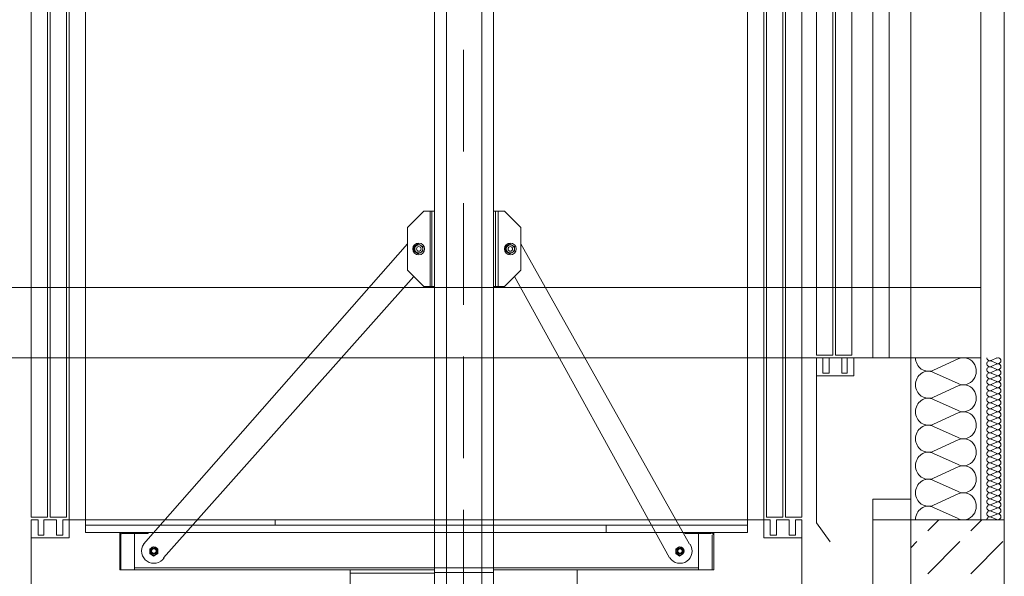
# Model space of a CAD drawing. Header units: millimetres. Extents: x 204754 to 495640, y -178579 to -98814.
# Tile 133 of 179: x 350127 to 352232, y -138351 to -137161. Entities that reach past the tile are written whole.
import ezdxf

# ---------------------------------------------------------------- set-up
doc = ezdxf.new("R2010")
doc.units = ezdxf.units.MM
doc.header["$MEASUREMENT"] = 0
doc.layers.get('0').update_dxf_attribs({"color": 252, "lineweight": 5})
for name, color, linetype, lineweight in [('Nowe_320-W Umeblowanie_Nr_pióra__103', 252, 'Continuous', 5), ('Nowe_320-W Umeblowanie_Nr_pióra__181', 252, 'Continuous', 5), ('Nowe_810-G Ogólne_Nr_pióra__1', 252, 'Continuous', 5), ('Nowe_810-G Ogólne_Nr_pióra__7', 252, 'Continuous', 5), ('Nowe_820-G Rysunki Obrazki_Nr_pióra__1', 252, 'Continuous', 5), ('Nowe_820-G Rysunki Obrazki_Nr_pióra__27', 252, 'Continuous', 5), ('Nowe_820-G Rysunki Obrazki_Nr_pióra__7', 252, 'Continuous', 5)]:
    doc.layers.add(name, color=color, linetype=linetype, lineweight=lineweight)

# ---------------------------------------------------------------- blocks, each defined once
blk = doc.blocks.new('podkład 20251118')
at = {"layer": 'Nowe_320-W Umeblowanie_Nr_pióra__103', "color": 252, "linetype": 'Continuous', "lineweight": 5}
for p, q in [((352081, -137909.9), (352133.5, -137885.9)), ((352133.5, -137938.7), (352081, -137914.7)), ((352081, -137967.6), (352133.5, -137943.6)), ((352133.5, -137996.5), (352081, -137972.5)), ((352081, -138025.3), (352133.5, -138001.3)), ((352133.5, -138054.2), (352081, -138030.2)), ((352081, -138083.1), (352133.5, -138059.1)), ((352133.5, -138111.9), (352081, -138087.9)), ((352081, -138140.8), (352133.5, -138116.8)), ((352133.5, -138169.7), (352081, -138145.7)), ((352081, -138198.5), (352133.5, -138174.5)), ((352133.5, -138227.4), (352081, -138203.4))]:
    blk.add_line(p, q, dxfattribs=at)
at = {"layer": 'Nowe_320-W Umeblowanie_Nr_pióra__103', "color": 252, "linetype": 'Continuous', "lineweight": 5, "extrusion": (0, 0, -1)}
for centre, start_param, end_param in [((352144.6, -137912.3), -0.412794, 3.554386), ((352069.9, -137883.4), 2.7288, 4.712389), ((352069.9, -137941.2), -1.570796, 0.412793), ((352069.9, -137941.2), 2.7288, 4.712389), ((352144.6, -137970), -0.412794, 3.554386), ((352069.9, -137998.9), -1.570796, 0.412793), ((352069.9, -137998.9), 2.7288, 4.712389), ((352144.6, -138027.8), -0.412794, 3.554386), ((352069.9, -138056.6), -1.570796, 0.412793), ((352069.9, -138056.6), 2.7288, 4.712389), ((352144.6, -138085.5), -0.412794, 3.554386), ((352069.9, -138114.4), -1.570796, 0.412793), ((352144.6, -138143.2), -0.412794, 3.554386), ((352069.9, -138114.4), 2.7288, 4.712389), ((352069.9, -138172.1), -1.570796, 0.412793), ((352069.9, -138172.1), 2.7288, 4.712389), ((352144.6, -138201), -0.412794, 3.554386), ((352069.9, -138229.8), -1.570796, 0.412793)]:
    blk.add_ellipse(centre, major_axis=(0, 28.9), ratio=0.957837, start_param=start_param, end_param=end_param, dxfattribs=at)
at = {"layer": 'Nowe_320-W Umeblowanie_Nr_pióra__181', "color": 252, "linetype": 'Continuous', "lineweight": 5}
for p, q in [((352216.1, -137884), (352204, -137889.3)), ((352204, -137890.4), (352216.1, -137895.7)), ((352216.1, -137896.8), (352204, -137902.1)), ((352204, -137903.2), (352216.1, -137908.6)), ((352216.1, -137909.6), (352204, -137915)), ((352204, -137916.1), (352216.1, -137921.4)), ((352216.1, -137922.5), (352204, -137927.8)), ((352204, -137928.9), (352216.1, -137934.2)), ((352216.1, -137935.3), (352204, -137940.6)), ((352204, -137941.7), (352216.1, -137947)), ((352216.1, -137948.1), (352204, -137953.5)), ((352204, -137954.5), (352216.1, -137959.9)), ((352216.1, -137961), (352204, -137966.3)), ((352204, -137967.4), (352216.1, -137972.7)), ((352216.1, -137973.8), (352204, -137979.1)), ((352204, -137980.2), (352216.1, -137985.5)), ((352216.1, -137986.6), (352204, -137992)), ((352204, -137993), (352216.1, -137998.4)), ((352216.1, -137999.4), (352204, -138004.8)), ((352204, -138005.9), (352216.1, -138011.2)), ((352216.1, -138012.3), (352204, -138017.6)), ((352204, -138018.7), (352216.1, -138024)), ((352216.1, -138025.1), (352204, -138030.4)), ((352204, -138031.5), (352216.1, -138036.9)), ((352216.1, -138037.9), (352204, -138043.3)), ((352204, -138044.3), (352216.1, -138049.7)), ((352216.1, -138050.8), (352204, -138056.1)), ((352204, -138057.2), (352216.1, -138062.5)), ((352216.1, -138063.6), (352204, -138068.9)), ((352204, -138070), (352216.1, -138075.3)), ((352216.1, -138076.4), (352204, -138081.8)), ((352204, -138082.8), (352216.1, -138088.2)), ((352216.1, -138089.2), (352204, -138094.6)), ((352204, -138095.7), (352216.1, -138101)), ((352216.1, -138102.1), (352204, -138107.4)), ((352204, -138108.5), (352216.1, -138113.8)), ((352216.1, -138114.9), (352204, -138120.2)), ((352204, -138121.3), (352216.1, -138126.7)), ((352216.1, -138127.7), (352204, -138133.1)), ((352204, -138134.1), (352216.1, -138139.5)), ((352216.1, -138140.6), (352204, -138145.9)), ((352204, -138147), (352216.1, -138152.3)), ((352216.1, -138153.4), (352204, -138158.7)), ((352204, -138159.8), (352216.1, -138165.1)), ((352216.1, -138166.2), (352204, -138171.6)), ((352204, -138172.6), (352216.1, -138178)), ((352216.1, -138179), (352204, -138184.4)), ((352204, -138185.5), (352216.1, -138190.8)), ((352216.1, -138191.9), (352204, -138197.2)), ((352204, -138198.3), (352216.1, -138203.6)), ((352216.1, -138204.7), (352204, -138210)), ((352204, -138211.1), (352216.1, -138216.5)), ((352216.1, -138217.5), (352204, -138222.9)), ((352204, -138224), (352216.1, -138229.3))]:
    blk.add_line(p, q, dxfattribs=at)
for centre, major_axis, start_param, end_param in [((352201.4, -137883.4), (6.41, 0), 3.141593, 5.125182), ((352201.4, -137896.3), (-6.41, 0), 4.299596, 6.283185), ((352201.4, -137896.3), (6.41, 0), 3.141593, 5.125182), ((352201.4, -137909.1), (-6.41, 0), 4.299596, 6.283185), ((352218.6, -137889.9), (-6.41, 0), 1.158002, 5.125182), ((352218.6, -137902.7), (-6.41, 0), 1.158002, 5.125182), ((352201.4, -137909.1), (6.41, 0), 3.141593, 5.125182), ((352201.4, -137921.9), (-6.41, 0), 4.299596, 6.283185), ((352201.4, -137921.9), (6.41, 0), 3.141593, 5.125182), ((352218.6, -137915.5), (-6.41, 0), 1.158002, 5.125182), ((352218.6, -137928.3), (6.41, 0), 4.299595, 8.266775), ((352201.4, -137934.8), (-6.41, 0), 4.299596, 6.283185), ((352201.4, -137934.8), (6.41, 0), 3.141593, 5.125182), ((352201.4, -137947.6), (-6.41, 0), 4.299596, 6.283185), ((352218.6, -137941.2), (-6.41, 0), 1.158002, 5.125182), ((352201.4, -137947.6), (6.41, 0), 3.141593, 5.125182), ((352201.4, -137960.4), (-6.41, 0), 4.299596, 6.283185), ((352201.4, -137960.4), (6.41, 0), 3.141593, 5.125182), ((352201.4, -137973.2), (-6.41, 0), 4.299596, 6.283185), ((352218.6, -137954), (-6.41, 0), 1.158002, 5.125182), ((352218.6, -137966.8), (-6.41, 0), 1.158002, 5.125182), ((352201.4, -137973.2), (6.41, 0), 3.141593, 5.125182), ((352201.4, -137986.1), (-6.41, 0), 4.299596, 6.283185), ((352201.4, -137986.1), (6.41, 0), 3.141593, 5.125182), ((352218.6, -137979.7), (-6.41, 0), 1.158002, 5.125182), ((352218.6, -137992.5), (-6.41, 0), 1.158002, 5.125182), ((352201.4, -137998.9), (-6.41, 0), 4.299596, 6.283185), ((352201.4, -137998.9), (6.41, 0), 3.141593, 5.125182), ((352201.4, -138011.7), (-6.41, 0), 4.299596, 6.283185), ((352218.6, -138005.3), (6.41, 0), 4.299595, 8.266775), ((352201.4, -138011.7), (6.41, 0), 3.141593, 5.125182), ((352201.4, -138024.6), (-6.41, 0), 4.299596, 6.283185), ((352201.4, -138024.6), (6.41, 0), 3.141593, 5.125182), ((352218.6, -138018.1), (-6.41, 0), 1.158002, 5.125182), ((352218.6, -138031), (-6.41, 0), 1.158002, 5.125182), ((352201.4, -138037.4), (-6.41, 0), 4.299596, 6.283185), ((352201.4, -138037.4), (6.41, 0), 3.141593, 5.125182), ((352201.4, -138050.2), (-6.41, 0), 4.299596, 6.283185), ((352201.4, -138050.2), (6.41, 0), 3.141593, 5.125182), ((352218.6, -138043.8), (-6.41, 0), 1.158002, 5.125182), ((352218.6, -138056.6), (-6.41, 0), 1.158002, 5.125182), ((352201.4, -138063), (-6.41, 0), 4.299596, 6.283185), ((352201.4, -138063), (6.41, 0), 3.141593, 5.125182), ((352201.4, -138075.9), (-6.41, 0), 4.299596, 6.283185), ((352218.6, -138069.5), (-6.41, 0), 1.158002, 5.125182), ((352201.4, -138075.9), (6.41, 0), 3.141593, 5.125182), ((352201.4, -138088.7), (-6.41, 0), 4.299596, 6.283185), ((352201.4, -138088.7), (6.41, 0), 3.141593, 5.125182), ((352218.6, -138082.3), (6.41, 0), 4.299595, 8.266775), ((352218.6, -138095.1), (-6.41, 0), 1.158002, 5.125182), ((352201.4, -138101.5), (-6.41, 0), 4.299596, 6.283185), ((352201.4, -138101.5), (6.41, 0), 3.141593, 5.125182), ((352201.4, -138114.4), (-6.41, 0), 4.299596, 6.283185), ((352218.6, -138108), (-6.41, 0), 1.158002, 5.125182), ((352218.6, -138120.8), (-6.41, 0), 1.158002, 5.125182), ((352201.4, -138114.4), (6.41, 0), 3.141593, 5.125182), ((352201.4, -138127.2), (-6.41, 0), 4.299596, 6.283185), ((352201.4, -138127.2), (6.41, 0), 3.141593, 5.125182), ((352201.4, -138140), (-6.41, 0), 4.299596, 6.283185), ((352218.6, -138133.6), (-6.41, 0), 1.158002, 5.125182), ((352201.4, -138140), (6.41, 0), 3.141593, 5.125182), ((352201.4, -138152.9), (-6.41, 0), 4.299596, 6.283185), ((352201.4, -138152.9), (6.41, 0), 3.141593, 5.125182), ((352218.6, -138146.4), (-6.41, 0), 1.158002, 5.125182), ((352218.6, -138159.3), (6.41, 0), 4.299595, 8.266775), ((352201.4, -138165.7), (-6.41, 0), 4.299596, 6.283185), ((352201.4, -138165.7), (6.41, 0), 3.141593, 5.125182), ((352201.4, -138178.5), (-6.41, 0), 4.299596, 6.283185), ((352218.6, -138172.1), (-6.41, 0), 1.158002, 5.125182), ((352201.4, -138178.5), (6.41, 0), 3.141593, 5.125182), ((352201.4, -138191.3), (-6.41, 0), 4.299596, 6.283185), ((352201.4, -138191.3), (6.41, 0), 3.141593, 5.125182), ((352201.4, -138204.2), (-6.41, 0), 4.299596, 6.283185), ((352218.6, -138184.9), (-6.41, 0), 1.158002, 5.125182), ((352218.6, -138197.8), (-6.41, 0), 1.158002, 5.125182), ((352201.4, -138204.2), (6.41, 0), 3.141593, 5.125182), ((352201.4, -138217), (-6.41, 0), 4.299596, 6.283185), ((352201.4, -138217), (6.41, 0), 3.141593, 5.125182), ((352218.6, -138210.6), (-6.41, 0), 1.158002, 5.125182), ((352218.6, -138223.4), (-6.41, 0), 1.158002, 5.125182), ((352201.4, -138229.8), (-6.41, 0), 4.299596, 6.283185)]:
    blk.add_ellipse(centre, major_axis=major_axis, ratio=0.994677, start_param=start_param, end_param=end_param, dxfattribs=at)
at = {"layer": 'Nowe_810-G Ogólne_Nr_pióra__1', "color": 252, "linetype": 'Continuous', "lineweight": 5}
for p, q in [((352032.3, -138229.8), (352232.3, -138229.8)), ((352032.3, -139341.2), (352032.3, -138229.8)), ((352232.3, -138229.8), (352232.3, -139341.2))]:
    blk.add_line(p, q, dxfattribs=at)
at = {"layer": 'Nowe_810-G Ogólne_Nr_pióra__7', "color": 252, "linetype": 'Continuous', "lineweight": 5}
for p, q in [((352068.5, -138253.5), (352092.2, -138229.8)), ((352160.4, -138253.5), (352184.1, -138229.8)), ((352032.3, -138289.7), (352045.5, -138276.5)), ((352068.5, -138345.4), (352137.4, -138276.5)), ((352160.4, -138345.4), (352229.3, -138276.5))]:
    blk.add_line(p, q, dxfattribs=at)
at = {"layer": 'Nowe_820-G Rysunki Obrazki_Nr_pióra__1', "color": 252, "linetype": 'Continuous', "lineweight": 5}
for p, q in [((352032.3, -138229.8), (352032.3, -130570.7)), ((352182.3, -138229.8), (352182.3, -130567.7)), ((352182.3, -137733.4), (349951.5, -137733.4)), ((352182.3, -137883.4), (349951.5, -137883.4))]:
    blk.add_line(p, q, dxfattribs=at)
at = {"layer": 'Nowe_820-G Rysunki Obrazki_Nr_pióra__27', "color": 252, "linetype": 'Continuous', "lineweight": 5}
blk.add_line((352232.3, -138232.1), (352232.3, -130371.6), dxfattribs=at)
at = {"layer": 'Nowe_820-G Rysunki Obrazki_Nr_pióra__7', "color": 252, "linetype": 'Continuous', "lineweight": 5}
for p, q in [((351950.8, -135678.1), (351950.8, -137883.4)), ((352032.3, -137883.4), (352032.3, -135678.1)), ((351013.9, -138485.9), (351013.9, -135789.7)), ((351039.2, -135793.6), (351039.2, -138485.9)), ((351114.8, -135793.6), (351114.8, -138485.9)), ((351140, -135789.7), (351140, -138485.9)), ((351830.5, -137877.6), (351830.5, -135837.1)), ((351865.4, -137877.6), (351865.4, -135837.1)), ((351871.3, -137877.6), (351871.3, -135837.1)), ((351906.2, -137877.6), (351906.2, -135837.1)), ((351985.7, -135860.4), (351985.7, -137883.4)), ((350267.2, -136094.3), (350267.2, -138257)), ((351683.1, -138257), (351683.1, -136094.3)), ((350150.8, -138224), (350150.8, -136179.6)), ((350185.7, -138224), (350185.7, -136179.6)), ((350191.5, -138224), (350191.5, -136179.6)), ((350226.4, -136179.6), (350226.4, -138224)), ((351723.9, -136179.6), (351723.9, -138224)), ((351758.8, -138224), (351758.8, -136179.6)), ((351764.6, -138224), (351764.6, -136179.6)), ((351799.5, -138224), (351799.5, -136179.6)), ((350232.3, -138229.8), (350232.3, -136206.8)), ((351718, -138229.8), (351718, -136206.8)), ((351076, -137442.3), (351076, -137225.1)), ((351950.8, -137427.6), (351950.8, -137883.4)), ((351076, -137770.1), (351076, -137552.9)), ((350955.7, -137605.3), (350990.7, -137570.3)), ((351013.9, -137570.3), (350990.7, -137570.3)), ((351004.2, -137570.3), (351004.2, -137731.3)), ((351008.1, -137570.3), (351008.1, -137731.3)), ((351013.9, -137731.3), (351013.9, -137570.3)), ((351140, -137570.3), (351163.3, -137570.3)), ((351140, -137731.3), (351140, -137570.3)), ((351143.9, -137570.3), (351143.9, -137731.3)), ((351149.7, -137570.3), (351149.7, -137731.3)), ((351198.2, -137605.3), (351163.3, -137570.3)), ((350955.7, -137605.3), (350955.7, -137696.4)), ((351198.2, -137605.3), (351198.2, -137696.4)), ((350391.3, -138282.2), (350955.7, -137640.2)), ((350969.3, -137646), (350979, -137640.2)), ((350969.3, -137655.7), (350969.3, -137646)), ((350979, -137640.2), (350988.7, -137646)), ((350988.7, -137646), (350988.7, -137655.7)), ((351174.9, -137640.2), (351165.2, -137646)), ((351165.2, -137646), (351165.2, -137655.7)), ((351184.6, -137646), (351174.9, -137640.2)), ((351184.6, -137655.7), (351184.6, -137646)), ((351559, -138282.2), (351198.2, -137640.2)), ((350979, -137661.5), (350969.3, -137655.7)), ((350988.7, -137655.7), (350979, -137661.5)), ((351165.2, -137655.7), (351174.9, -137661.5)), ((351174.9, -137661.5), (351184.6, -137655.7)), ((350969.3, -137710), (350434, -138311.3)), ((350955.7, -137696.4), (350990.7, -137731.3)), ((351198.2, -137696.4), (351163.3, -137731.3)), ((351184.6, -137710), (351516.3, -138311.3)), ((351013.9, -137731.3), (350990.7, -137731.3)), ((351140, -137731.3), (351163.3, -137731.3)), ((351076, -138097.9), (351076, -137880.7)), ((351865.4, -137877.6), (351830.5, -137877.6)), ((351906.2, -137877.6), (351871.3, -137877.6)), ((351830.5, -138236.5), (351830.5, -137883.4)), ((351830.5, -137883.4), (351844.1, -137883.4)), ((351830.5, -137922.2), (351830.5, -137883.4)), ((351844.1, -137883.4), (351844.1, -137916.4)), ((351857.7, -137916.4), (351857.7, -137883.4)), ((351857.7, -137883.4), (351884.8, -137883.4)), ((351884.8, -137883.4), (351884.8, -137916.4)), ((351896.5, -137916.4), (351896.5, -137883.4)), ((351896.5, -137883.4), (351910.1, -137883.4)), ((351910.1, -137883.4), (351910.1, -137922.2)), ((351910.1, -137883.4), (351985.7, -137883.4)), ((351950.8, -137883.4), (352032.3, -137883.4)), ((351910.1, -137922.2), (351830.5, -137922.2)), ((351844.1, -137916.4), (351857.7, -137916.4)), ((351884.8, -137916.4), (351896.5, -137916.4)), ((352032.3, -138186), (351950.8, -138186)), ((351950.8, -138186), (351950.8, -138229.8)), ((352032.3, -138229.8), (352032.3, -138186)), ((351076, -138425.7), (351076, -138208.5)), ((350185.7, -138224), (350150.8, -138224)), ((350150.8, -138988.2), (350150.8, -138229.8)), ((350150.8, -138229.8), (350166.3, -138229.8)), ((350150.8, -138268.6), (350150.8, -138229.8)), ((350166.3, -138229.8), (350166.3, -138262.8)), ((350177.9, -138262.8), (350177.9, -138229.8)), ((350177.9, -138229.8), (350205.1, -138229.8)), ((350226.4, -138224), (350191.5, -138224)), ((350205.1, -138229.8), (350205.1, -138262.8)), ((350218.7, -138262.8), (350218.7, -138229.8)), ((350218.7, -138229.8), (350232.3, -138229.8)), ((351683.1, -138229.8), (350232.3, -138229.8)), ((350232.3, -138229.8), (350232.3, -138268.6)), ((350672.6, -138229.8), (350717.2, -138229.8)), ((350672.6, -138241.5), (350672.6, -138229.8)), ((351683.1, -138229.8), (351718, -138229.8)), ((351731.6, -138229.8), (351718, -138229.8)), ((351718, -138229.8), (351718, -138268.6)), ((351723.9, -138224), (351758.8, -138224)), ((351731.6, -138262.8), (351731.6, -138229.8)), ((351772.3, -138229.8), (351745.2, -138229.8)), ((351745.2, -138229.8), (351745.2, -138262.8)), ((351764.6, -138224), (351799.5, -138224)), ((351772.3, -138262.8), (351772.3, -138229.8)), ((351799.5, -138229.8), (351785.9, -138229.8)), ((351785.9, -138229.8), (351785.9, -138262.8)), ((351799.5, -138988.2), (351799.5, -138229.8)), ((351799.5, -138268.6), (351799.5, -138229.8)), ((351859.6, -138277.2), (351830.5, -138236.5)), ((351950.8, -139341.2), (351950.8, -138229.8)), ((351950.8, -138229.8), (352032.3, -138229.8)), ((351950.8, -138229.8), (352032.3, -138229.8)), ((352032.3, -138229.8), (352032.3, -139645.8)), ((350267.2, -138241.5), (351683.1, -138241.5)), ((350267.2, -138257), (351683.1, -138257)), ((350340.9, -138336.5), (350340.9, -138257)), ((350340.9, -138257), (351013.9, -138257)), ((350344.8, -138258.9), (350401, -138258.9)), ((350371.9, -138336.5), (350371.9, -138258.9)), ((350401, -138258.9), (350401, -138257)), ((350672.6, -138241.5), (350717.2, -138241.5)), ((350955.7, -138257), (350996.5, -138257)), ((351140, -138257), (351611.4, -138257)), ((351380.5, -138241.5), (351425.1, -138241.5)), ((351380.5, -138257), (351380.5, -138241.5)), ((351380.5, -138257), (351425.1, -138257)), ((351549.3, -138258.9), (351549.3, -138257)), ((351605.5, -138258.9), (351549.3, -138258.9)), ((351578.4, -138336.5), (351578.4, -138258.9)), ((351611.4, -138336.5), (351611.4, -138257)), ((350232.3, -138268.6), (350150.8, -138268.6)), ((350166.3, -138262.8), (350177.9, -138262.8)), ((350205.1, -138262.8), (350218.7, -138262.8)), ((350342.8, -138336.5), (350342.8, -138262.8)), ((351013.9, -138330.7), (351013.9, -138268.6)), ((351607.5, -138336.5), (351607.5, -138262.8)), ((351718, -138268.6), (351799.5, -138268.6)), ((351745.2, -138262.8), (351731.6, -138262.8)), ((351785.9, -138262.8), (351772.3, -138262.8)), ((350404.9, -138291.9), (350412.6, -138288)), ((350404.9, -138301.6), (350404.9, -138291.9)), ((350412.6, -138307.4), (350404.9, -138301.6)), ((350412.6, -138307.4), (350404.9, -138301.6)), ((350412.6, -138288), (350422.3, -138291.9)), ((350422.3, -138301.6), (350412.6, -138307.4)), ((350422.3, -138301.6), (350412.6, -138307.4)), ((350422.3, -138291.9), (350422.3, -138301.6)), ((351537.6, -138288), (351529.9, -138291.9)), ((351529.9, -138291.9), (351529.9, -138301.6)), ((351529.9, -138301.6), (351537.6, -138307.4)), ((351529.9, -138301.6), (351537.6, -138307.4)), ((351545.4, -138291.9), (351537.6, -138288)), ((351537.6, -138307.4), (351545.4, -138301.6)), ((351537.6, -138307.4), (351545.4, -138301.6)), ((351545.4, -138301.6), (351545.4, -138291.9)), ((350955.7, -138336.5), (350340.9, -138336.5)), ((350371.9, -138332.6), (351013.9, -138332.6)), ((350833.6, -138336.5), (350833.6, -138396.6)), ((351013.9, -138336.5), (350833.6, -138336.5)), ((350833.6, -138344.3), (351013.9, -138344.3)), ((351013.9, -138342.3), (351013.9, -138332.6)), ((351013.9, -138332.6), (351140, -138332.6)), ((351140, -138342.3), (351013.9, -138342.3)), ((351140, -138332.6), (351578.4, -138332.6)), ((351140, -138332.6), (351140, -138342.3)), ((351318.5, -138336.5), (351140, -138336.5)), ((351611.4, -138336.5), (351140, -138336.5)), ((351318.5, -138396.6), (351318.5, -138336.5))]:
    blk.add_line(p, q, dxfattribs=at)
for centre, radius, start, end in [((350980, -137650.8), 12.6, 90, 180), ((350980, -137650.8), 8.73, 90, 180), ((350980, -137650.8), 4.85, 90.0462, 179.9538), ((350980, -137650.8), 12.6, 360, 90), ((350980, -137650.8), 8.73, 360, 90), ((350980, -137650.8), 4.85, 0.0462, 89.9538), ((351175.9, -137650.8), 12.6, 90, 180), ((351175.9, -137650.8), 8.73, 90, 180), ((351175.9, -137650.8), 4.85, 90.0462, 179.9538), ((351175.9, -137650.8), 12.6, 0, 90), ((351175.9, -137650.8), 8.73, 0, 90), ((351175.9, -137650.8), 4.85, 0.0462, 89.9538), ((350980, -137650.8), 12.6, 180, 270), ((350980, -137650.8), 8.73, 180, 270), ((350980, -137650.8), 4.85, 180.0462, 269.9538), ((350980, -137650.8), 12.6, 270, 0), ((350980, -137650.8), 8.73, 270, 0), ((350980, -137650.8), 4.85, 270.0462, 359.9538), ((351175.9, -137650.8), 12.6, 180, 270), ((351175.9, -137650.8), 8.73, 180, 270), ((351175.9, -137650.8), 4.85, 180.0462, 269.9538), ((351175.9, -137650.8), 12.6, 270, 360), ((351175.9, -137650.8), 8.73, 270, 0), ((351175.9, -137650.8), 4.85, 270.0462, 359.9538), ((350345.7, -138261.8), 4.85, 90.0462, 179.9538), ((350345.7, -138261.8), 2.91, 90.0469, 179.9531), ((351606.5, -138261.8), 4.85, 0.0462, 89.9538), ((351606.5, -138261.8), 2.91, 0.0469, 89.9531), ((350413.6, -138296.7), 26.2, 145.996, 235.996), ((351538.6, -138296.7), 26.2, 304.004, 34.004), ((350413.6, -138296.7), 8.73, 90, 180), ((350413.6, -138296.7), 8.73, 180, 270), ((350413.6, -138296.7), 6.79, 90, 180), ((350413.6, -138296.7), 6.79, 180, 270), ((350413.6, -138296.7), 4.85, 90.0462, 179.9538), ((350413.6, -138296.7), 4.85, 90.0462, 179.9538), ((350413.6, -138296.7), 4.85, 90.0462, 179.9538), ((350413.6, -138296.7), 4.85, 180.0462, 269.9538), ((350413.6, -138296.7), 4.85, 180.0462, 269.9538), ((350413.6, -138296.7), 4.85, 180.0462, 269.9538), ((350413.6, -138296.7), 8.73, 360, 90), ((350413.6, -138296.7), 6.79, 0, 90), ((350413.6, -138296.7), 4.85, 0.0462, 89.9538), ((350413.6, -138296.7), 4.85, 0.0462, 89.9538), ((350413.6, -138296.7), 4.85, 0.0462, 89.9538), ((350413.6, -138296.7), 6.79, 270, 0), ((350413.6, -138296.7), 8.73, 270, 0), ((350413.6, -138296.7), 4.85, 270.0462, 359.9538), ((350413.6, -138296.7), 4.85, 270.0462, 359.9538), ((350413.6, -138296.7), 4.85, 270.0462, 359.9538), ((351538.6, -138296.7), 8.73, 90, 180), ((351538.6, -138296.7), 8.73, 180, 270), ((351538.6, -138296.7), 6.79, 90, 180), ((351538.6, -138296.7), 6.79, 180, 270), ((351538.6, -138296.7), 4.85, 90.0462, 179.9538), ((351538.6, -138296.7), 4.85, 90.0462, 179.9538), ((351538.6, -138296.7), 4.85, 90.0462, 179.9538), ((351538.6, -138296.7), 4.85, 180.0462, 269.9538), ((351538.6, -138296.7), 4.85, 180.0462, 269.9538), ((351538.6, -138296.7), 4.85, 180.0462, 269.9538), ((351538.6, -138296.7), 8.73, 360, 90), ((351538.6, -138296.7), 6.79, 360, 90), ((351538.6, -138296.7), 4.85, 0.0462, 89.9538), ((351538.6, -138296.7), 4.85, 0.0462, 89.9538), ((351538.6, -138296.7), 4.85, 0.0462, 89.9538), ((351538.6, -138296.7), 6.79, 270, 0), ((351538.6, -138296.7), 8.73, 270, 0), ((351538.6, -138296.7), 4.85, 270.0462, 359.9538), ((351538.6, -138296.7), 4.85, 270.0462, 359.9538), ((351538.6, -138296.7), 4.85, 270.0462, 359.9538), ((350413.6, -138296.7), 26.2, 235.9874, 326.0047), ((351538.6, -138296.7), 26.2, 213.9953, 304.0126)]:
    blk.add_arc(centre, radius, start, end, dxfattribs=at)

msp = doc.modelspace()

# ---------------------------------------------------------------- block references
msp.add_blockref('podkład 20251118', (0, 0))

doc.saveas('drawing.dxf')
